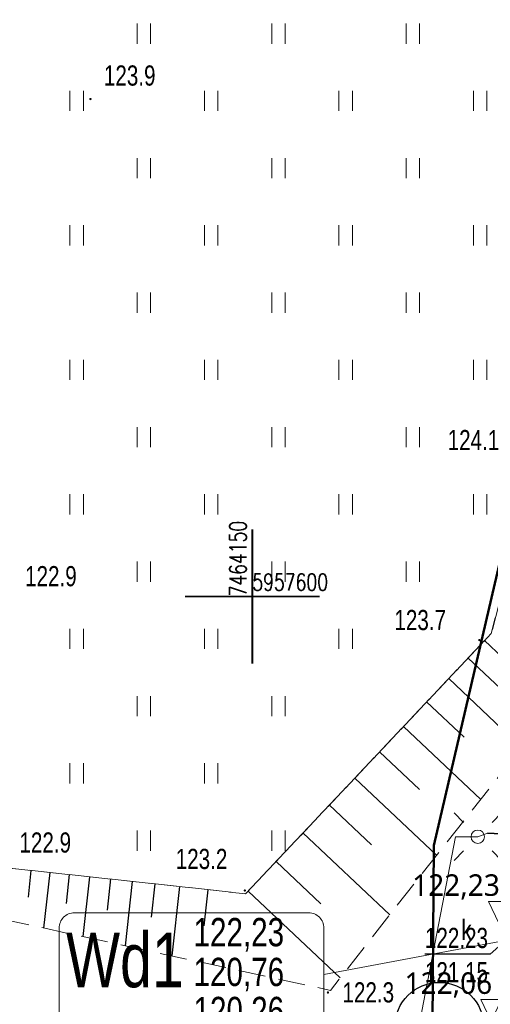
# Model space of a CAD drawing. Header units: millimetres. Extents: x 7464056 to 7464277, y 5957530 to 5957827.
# Tile 9 of 22: x 7464141 to 7464159, y 5957585 to 5957621. Entities that reach past the tile are written whole.
import ezdxf
from ezdxf.enums import TextEntityAlignment as Align

# ---------------------------------------------------------------- set-up
doc = ezdxf.new("R2010")
doc.units = ezdxf.units.MM
doc.header["$MEASUREMENT"] = 0
doc.linetypes.add('1.0_0.5', pattern=[1.5, 1, -0.5])
doc.layers.get('0').update_dxf_attribs({"color": 2, "linetype": 'CONTINUOUS', "lineweight": 0, "plot": 0})
for name, color, linetype in [('000 Inne (niezydentyfikowane)', 7, 'CONTINUOUS'), ('latarnia', 7, 'CONTINUOUS'), ('obudowa ochronna przewodu', 7, 'CONTINUOUS'), ('pikieta naturalna', 7, 'CONTINUOUS'), ('pikieta naturalna-Atr2', 7, 'CONTINUOUS'), ('przewód elektroenergetyczny podziemny', 7, 'CONTINUOUS'), ('rzedna-Atr2', 7, 'CONTINUOUS'), ('rzedna-Atr3', 7, 'CONTINUOUS'), ('SIATKA_KWADRATOW', 7, 'CONTINUOUS'), ('skarpa nieumocniona', 7, 'CONTINUOUS'), ('studnia kanalizacyjna-Atr17', 7, 'CONTINUOUS'), ('trawnik', 7, 'CONTINUOUS')]:
    doc.layers.add(name, color=color, linetype=linetype)
doc.layers.add('__A-rzędne projektowane', color=7, linetype='CONTINUOUS', lineweight=15)
doc.layers.add('S-drenaż-opis', color=124, linetype='CONTINUOUS', lineweight=20)
doc.styles.get("Standard").update_dxf_attribs({"font": 'Working1250', "width": 0.75})
doc.styles.add('STYL_ARIAL', font='simplex', dxfattribs={"width": 0.75, "oblique": 0.1})
doc.styles.add('trebuchet', font='trebuc.ttf')

# ---------------------------------------------------------------- blocks, each defined once
blk = doc.blocks.new('TU04')
at = {"color": 0, "linetype": 'Continuous', "lineweight": 13}
for p, q in [((0, 0), (0, 0.75)), ((0.5, 0), (0.5, 0.75))]:
    blk.add_line(p, q, dxfattribs=at)
blk = doc.blocks.new('PW01')
at = {"linetype": 'Continuous', "lineweight": 13}
h = blk.add_hatch(color=0, dxfattribs=at)
edge = h.paths.add_edge_path()
edge.add_arc((0, 0), 0.045, 0, 360)
blk = doc.blocks.new('SM01')
at = {"color": 0, "linetype": 'Continuous', "lineweight": 13}
for p, q in [((-0.53, 0.531), (-0.883, 0.884)), ((0.531, 0.531), (0.884, 0.884)), ((-0.53, -0.53), (-0.883, -0.883)), ((0.531, -0.53), (0.884, -0.883))]:
    blk.add_line(p, q, dxfattribs=at)
blk.add_circle((0, 0), 0.25, dxfattribs=at)
blk = doc.blocks.new('Kota2')
at = {"color": 0}
blk.add_lwpolyline([(-0.386, 0.799), (0, 0), (0.386, 0.799)], close=True, dxfattribs=at)
at = {"color": 0, "style": 'trebuchet'}
blk.add_attdef('POZIOM', (-0.775, 1.071), '', height=1, dxfattribs=at)

msp = doc.modelspace()

# ---------------------------------------------------------------- linework, layer by layer
at = {"linetype": 'Continuous', "lineweight": 30}
msp.add_circle((7464156.951, 5957584.003), 1.654, dxfattribs=at)
at = {"layer": '000 Inne (niezydentyfikowane)', "color": 56, "linetype": 'Continuous', "lineweight": 50, "flags": 128}
msp.add_lwpolyline([(7464126.431, 5957614.494), (7464156.208, 5957632.058), (7464163.514, 5957619.798), (7464156.749, 5957590.749), (7464156.689, 5957582.483), (7464160.044, 5957570.443), (7464166.573, 5957560.859), (7464191.954, 5957545.875), (7464191.47, 5957545.78), (7464189.787, 5957545.447), (7464144.12, 5957536.43), (7464125.18, 5957539.755)], dxfattribs=at)
msp.add_lwpolyline([(7464194.92, 5957546.46), (7464194.899, 5957546.456), (7464191.954, 5957545.875), (7464166.573, 5957560.859), (7464160.044, 5957570.443), (7464156.689, 5957582.483), (7464156.749, 5957590.749), (7464163.514, 5957619.798), (7464167.995, 5957612.279), (7464180.799, 5957585.27)], close=True, dxfattribs=at)
at = {"layer": '000 Inne (niezydentyfikowane)', "color": 7, "linetype": 'Continuous', "lineweight": 25, "flags": 128}
for points in [[(7464158.63, 5957598.36), (7464160.67, 5957596.43)], [(7464158.02, 5957597.71), (7464159.23, 5957596.58)], [(7464157.3, 5957596.95), (7464160.01, 5957594.39)], [(7464156.48, 5957596.08), (7464157.88, 5957594.77)], [(7464155.62, 5957595.17), (7464158.49, 5957592.46)], [(7464154.73, 5957594.22), (7464156.21, 5957592.83)], [(7464153.81, 5957593.25), (7464156.85, 5957590.38)], [(7464152.86, 5957592.25), (7464154.43, 5957590.77)], [(7464151.88, 5957591.21), (7464155.11, 5957588.17)], [(7464150.88, 5957590.15), (7464152.54, 5957588.58)], [(7464141.77, 5957589.82), (7464141.66, 5957588.82)], [(7464142.47, 5957589.74), (7464142.24, 5957587.67)], [(7464143.19, 5957589.66), (7464143.08, 5957588.59)], [(7464143.94, 5957589.58), (7464143.7, 5957587.36)], [(7464144.72, 5957589.5), (7464144.6, 5957588.34)], [(7464145.53, 5957589.41), (7464145.27, 5957587.02)], [(7464146.38, 5957589.32), (7464146.24, 5957588.08)], [(7464147.29, 5957589.22), (7464147.01, 5957586.64)], [(7464148.34, 5957589.1), (7464148.2, 5957587.76)], [(7464149.84, 5957589.05), (7464153.26, 5957585.82)]]:
    msp.add_lwpolyline(points, dxfattribs=at)
at = {"layer": 'obudowa ochronna przewodu', "color": 7, "linetype": 'Continuous', "lineweight": 35, "flags": 128}
msp.add_lwpolyline([(7464158.74, 5957591.2), (7464165.29, 5957590.88)], dxfattribs=at)
at = {"layer": 'przewód elektroenergetyczny podziemny', "color": 1, "linetype": 'Continuous', "lineweight": 18, "flags": 128}
msp.add_lwpolyline([(7464171.83, 5957558.53), (7464170.53, 5957559.6), (7464167.26, 5957562.35), (7464161.33, 5957566.57), (7464157.91, 5957574.56), (7464157.35, 5957577.44), (7464157.11, 5957579.06), (7464156.3, 5957584.59), (7464157.55, 5957591.07), (7464158.38, 5957591.07), (7464158.74, 5957591.2), (7464165.29, 5957590.88), (7464167.52, 5957590.76), (7464170.21, 5957591.06), (7464171.51, 5957591.53), (7464174.66, 5957593.48), (7464176.8, 5957594.74), (7464179.24, 5957596.13), (7464178.18, 5957598.67), (7464177.83, 5957598.49)], dxfattribs=at)
at = {"layer": 'rzedna-Atr2', "color": 7, "flags": 128}
msp.add_lwpolyline([(7464159.27, 5957587.09), (7464158.84, 5957586.7), (7464156.414, 5957586.7)], dxfattribs=at)
at = {"layer": 'S-drenaż-opis', "color": 94, "ltscale": 0.01}
msp.add_line((7464152.659, 5957585.949), (7464159.397, 5957587.216), dxfattribs=at)
msp.add_lwpolyline([(7464143.384, 5957583.655), (7464152.094, 5957583.655, 0.414214), (7464152.659, 5957584.22), (7464152.659, 5957587.677, 0.414214), (7464152.094, 5957588.242), (7464143.384, 5957588.242, 0.414214), (7464142.819, 5957587.677), (7464142.819, 5957584.22, 0.414214), (7464143.384, 5957583.655)], format="xyb", dxfattribs=at)
at = {"layer": 'SIATKA_KWADRATOW', "color": 7, "const_width": 0.065}
for points in [[(7464150, 5957597.5), (7464150, 5957602.5)], [(7464147.5, 5957600), (7464152.5, 5957600)]]:
    msp.add_lwpolyline(points, dxfattribs=at)
at = {"layer": 'SIATKA_KWADRATOW', "color": 7}
msp.add_point((7464150, 5957600), dxfattribs=at)
at = {"layer": 'skarpa nieumocniona', "color": 7, "linetype": '1.0_0.5', "lineweight": 18, "flags": 128}
msp.add_lwpolyline([(7464139.72, 5957589.11), (7464138.86, 5957588.41), (7464152.9, 5957585.36), (7464160.26, 5957594.71), (7464160.29, 5957594.84), (7464161.2, 5957598.62), (7464161.74, 5957600.9), (7464162.34, 5957603.42), (7464162.72, 5957605.07), (7464163.24, 5957607.29), (7464163.75, 5957609.44), (7464162.14, 5957607.54), (7464160.59, 5957605.13), (7464158.88, 5957598.62), (7464149.75, 5957588.95), (7464140.72, 5957589.93)], close=True, dxfattribs=at)
msp.add_lwpolyline([(7464139.72, 5957589.11), (7464138.86, 5957588.41), (7464152.9, 5957585.36), (7464160.26, 5957594.71), (7464160.29, 5957594.84), (7464161.2, 5957598.62), (7464161.74, 5957600.9), (7464162.34, 5957603.42), (7464162.72, 5957605.07), (7464163.24, 5957607.29), (7464163.75, 5957609.44), (7464162.14, 5957607.54), (7464160.59, 5957605.13), (7464158.88, 5957598.62), (7464149.75, 5957588.95), (7464140.72, 5957589.93)], close=True, dxfattribs=at)
at = {"layer": 'trawnik', "color": 7, "linetype": '1.0_0.5', "lineweight": 18, "flags": 128}
msp.add_lwpolyline([(7464137.77, 5957671.55), (7464145.7, 5957658.29), (7464153.31, 5957645.2), (7464161.81, 5957630.88), (7464165.59, 5957624.29), (7464166.01, 5957623.09), (7464166.28, 5957621.51), (7464166.24, 5957620.22), (7464165.92, 5957618.44), (7464165.25, 5957616.11), (7464164.7, 5957613.53), (7464163.75, 5957609.44), (7464162.14, 5957607.54), (7464160.59, 5957605.13), (7464158.88, 5957598.62), (7464149.75, 5957588.95), (7464140.72, 5957589.93), (7464140.72, 5957590.36), (7464140.75, 5957592.73), (7464140.78, 5957594.74), (7464140.8, 5957596.99), (7464140.84, 5957600.05), (7464139.3, 5957603.17), (7464138.08, 5957605.61), (7464136.76, 5957608.28), (7464135.53, 5957610.77), (7464134.22, 5957613.41), (7464132.92, 5957616.01), (7464131.45, 5957618.86), (7464130.15, 5957621.38), (7464128.74, 5957624.11), (7464127.3, 5957626.93), (7464126.66, 5957628.17), (7464126.84, 5957638.93), (7464127.02, 5957656.52), (7464119.12, 5957670.16), (7464132.26, 5957677.67)], close=True, dxfattribs=at)

# ---------------------------------------------------------------- block references
at = {"layer": '__A-rzędne projektowane'}
ref = msp.add_blockref('Kota2', (7464159.162, 5957587.86), dxfattribs=dict(at, zscale=0.7))
ref.add_attrib('Poziom', '122,23', (7464155.941, 5957588.872), dxfattribs={"layer": '0', "color": 0, "height": 0.8, "style": 'trebuchet'})
ref = msp.add_blockref('Kota2', (7464158.878, 5957584.217), dxfattribs=dict(at, zscale=0.7))
ref.add_attrib('Poziom', '122,06', (7464155.657, 5957585.228), dxfattribs={"layer": '0', "color": 0, "height": 0.8, "style": 'trebuchet'})
at = {"layer": 'latarnia', "color": 7, "linetype": 'Continuous', "lineweight": 18}
msp.add_blockref('SM01', (7464158.38, 5957591.07), dxfattribs=at)
at = {"layer": 'pikieta naturalna', "color": 7, "linetype": 'Continuous', "lineweight": 13}
for p in [(7464143.98, 5957618.49), (7464158.44, 5957598.38), (7464149.72, 5957589.07), (7464152.81, 5957585.28)]:
    msp.add_blockref('PW01', p, dxfattribs=at)
at = {"layer": 'trawnik', "color": 7, "linetype": 'Continuous', "lineweight": 18}
for p in [(7464145.719, 5957620.549), (7464150.719, 5957620.549), (7464155.719, 5957620.549), (7464143.219, 5957618.049), (7464148.219, 5957618.049), (7464153.219, 5957618.049), (7464158.219, 5957618.049), (7464145.719, 5957615.549), (7464150.719, 5957615.549), (7464155.719, 5957615.549), (7464143.219, 5957613.049), (7464148.219, 5957613.049), (7464153.219, 5957613.049), (7464158.219, 5957613.049), (7464145.719, 5957610.549), (7464150.719, 5957610.549), (7464155.719, 5957610.549), (7464143.219, 5957608.049), (7464148.219, 5957608.049), (7464153.219, 5957608.049), (7464158.219, 5957608.049), (7464145.719, 5957605.549), (7464150.719, 5957605.549), (7464155.719, 5957605.549), (7464143.219, 5957603.049), (7464148.219, 5957603.049), (7464153.219, 5957603.049), (7464158.219, 5957603.049), (7464145.719, 5957600.549), (7464150.719, 5957600.549), (7464155.719, 5957600.549), (7464143.219, 5957598.049), (7464148.219, 5957598.049), (7464153.219, 5957598.049), (7464145.719, 5957595.549), (7464150.719, 5957595.549), (7464143.219, 5957593.049), (7464148.219, 5957593.049), (7464145.719, 5957590.549), (7464150.719, 5957590.549)]:
    msp.add_blockref('TU04', p, dxfattribs=at)

# ---------------------------------------------------------------- texts
at = {"layer": 'pikieta naturalna-Atr2', "color": 7, "width": 0.765}
for s, p in [('123.9', (7464144.48, 5957618.99)), ('124.1', (7464157.26, 5957605.44)), ('122.9', (7464141.55, 5957600.38)), ('123.7', (7464155.28, 5957598.75)), ('122.9', (7464141.34, 5957590.48)), ('123.2', (7464147.15, 5957589.87)), ('122.3', (7464153.35, 5957584.91))]:
    msp.add_text(s, height=0.75, dxfattribs=at).set_placement(p)
at = {"layer": 'rzedna-Atr2', "color": 34, "width": 0.765}
msp.add_text('122.23', height=0.75, dxfattribs=at).set_placement((7464156.414, 5957586.708), align=Align.BOTTOM_LEFT)
at = {"layer": 'rzedna-Atr3', "color": 34, "width": 0.765}
msp.add_text('121.15', height=0.75, dxfattribs=at).set_placement((7464156.414, 5957585.433), align=Align.BOTTOM_LEFT)
at = {"layer": 'S-drenaż-opis', "color": 94, "ltscale": 0.01}
for s, insert, char_height, attachment_point in [('{\\fArial|b0|i0|c0|p0;Wd1}', (7464147.447, 5957585.446), 2.0304, 9), ('{\\fArial|b0|i0|c0|p0;122,23}', (7464147.813, 5957586.803), 1.0512, 7), ('{\\fArial|b0|i0|c0|p0;120,76}', (7464147.813, 5957586.57), 1.0512, 1), ('{\\fArial|b0|i0|c0|p0;120,26}', (7464147.813, 5957585.118), 1.0512, 1)]:
    msp.add_mtext(s, dxfattribs=dict(at, insert=insert, char_height=char_height, attachment_point=attachment_point))
at = {"layer": 'SIATKA_KWADRATOW', "color": 7, "style": 'STYL_ARIAL', "width": 0.75}
msp.add_text('7464150', height=0.625, rotation=90, dxfattribs=at).set_placement((7464149.965, 5957600), align=Align.BOTTOM_LEFT)
msp.add_text('5957600', height=0.625, dxfattribs=at).set_placement((7464150, 5957600.035), align=Align.BOTTOM_LEFT)
at = {"layer": 'studnia kanalizacyjna-Atr17', "color": 34, "width": 0.765}
msp.add_text('k', height=0.75, dxfattribs=at).set_placement((7464157.77, 5957587.23))

doc.saveas('drawing.dxf')
